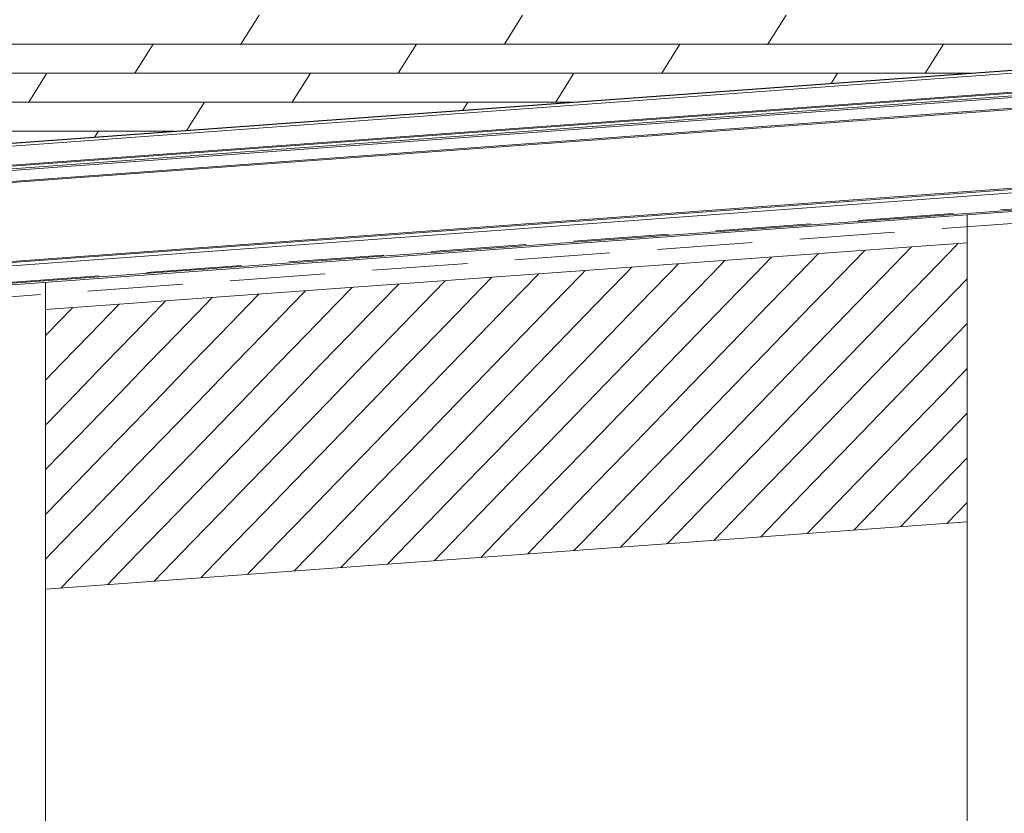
# Model space of a CAD drawing. Header units: millimetres. Extents: x -65 to 293624, y -1905 to 31061.
# Tile 121 of 256: x 59483 to 61673, y 20384 to 22150. Entities that reach past the tile are written whole.
import ezdxf

# ---------------------------------------------------------------- set-up
doc = ezdxf.new("R2010")
doc.units = ezdxf.units.MM
doc.header["$MEASUREMENT"] = 0
doc.linetypes.add('Hidden Line', pattern=[317.5, 211.666667, -105.833333])
for name, color, linetype in [('00 2D joon.AR', 7, 'Continuous'), ('1232 Välisseinad.AR', 7, 'Continuous'), ('1236 Katuslaed.AR', 7, 'Continuous'), ('1248 Vihmaveerennid.AR', 7, 'Continuous'), ('1253 Terrassipostid.AR', 7, 'Continuous'), ('1263 Katuse alusserv.AR', 7, 'Continuous'), ('1263 Katusekate - plekk.AR', 7, 'Continuous')]:
    doc.layers.add(name, color=color, linetype=linetype)

# ---------------------------------------------------------------- blocks, each defined once
blk = doc.blocks.new('Section Element_18_2', base_point=(-38239, 12361.4))
at = {"layer": '1253 Terrassipostid.AR', "color": 7, "linetype": 'Continuous', "lineweight": 13}
blk.add_line((59540.6, 16346.4), (59540.6, 21565.9), dxfattribs=at)
blk = doc.blocks.new('Section Element_19_2', base_point=(-38239, 12361.4))
at = {"layer": '1253 Terrassipostid.AR', "color": 7, "linetype": 'Continuous', "lineweight": 13}
blk.add_line((61590.6, 21715.8), (61590.6, 16346.4), dxfattribs=at)
blk = doc.blocks.new('Section Element_79_2', base_point=(-38239, 12361.4))
at = {"layer": '1232 Välisseinad.AR', "color": 7, "linetype": 'Continuous', "lineweight": 13}
blk.add_line((61590.6, 21032.4), (59540.6, 20883.1), dxfattribs=at)
blk = doc.blocks.new('*X296', base_point=(-38239, 12361.4))
at = {"layer": '1263 Katuse alusserv.AR', "color": 7, "linetype": 'Continuous', "lineweight": 13}
for p, q in [((61466.4, 21644.4), (61406.5, 21582.5)), ((61466.4, 21644.4), (61406.5, 21582.5)), ((61566.9, 21648.6), (61502.9, 21582.5)), ((61566.9, 21648.6), (61502.9, 21582.5)), ((61570.1, 21651.9), (61566.9, 21648.6)), ((61570.1, 21651.9), (61566.9, 21648.6)), ((61155.4, 21621.9), (61117.3, 21582.5)), ((61155.4, 21621.9), (61117.3, 21582.5)), ((61259.1, 21629.4), (61213.7, 21582.5)), ((61259.1, 21629.4), (61213.7, 21582.5)), ((61362.8, 21636.9), (61310.1, 21582.5)), ((61362.8, 21636.9), (61310.1, 21582.5)), ((60844.4, 21599.4), (60828, 21582.5)), ((60844.4, 21599.4), (60828, 21582.5)), ((60948.1, 21606.9), (60924.4, 21582.5)), ((60948.1, 21606.9), (60924.4, 21582.5)), ((61051.7, 21614.4), (61020.8, 21582.5)), ((61051.7, 21614.4), (61020.8, 21582.5)), ((60533.4, 21576.9), (60474.8, 21516.3)), ((60533.4, 21576.9), (60474.8, 21516.3)), ((60635.2, 21582.5), (60571.2, 21516.3)), ((60635.2, 21582.5), (60571.2, 21516.3)), ((60637, 21584.4), (60635.2, 21582.5)), ((60637, 21584.4), (60635.2, 21582.5)), ((60731.6, 21582.5), (60667.6, 21516.3)), ((60731.6, 21582.5), (60667.6, 21516.3)), ((60740.7, 21591.9), (60731.6, 21582.5)), ((60740.7, 21591.9), (60731.6, 21582.5)), ((60828, 21582.5), (60764, 21516.3)), ((60828, 21582.5), (60764, 21516.3)), ((60924.4, 21582.5), (60860.4, 21516.3)), ((60924.4, 21582.5), (60860.4, 21516.3)), ((61020.8, 21582.5), (60956.8, 21516.3)), ((61020.8, 21582.5), (60956.8, 21516.3)), ((61117.3, 21582.5), (61053.2, 21516.3)), ((61117.3, 21582.5), (61053.2, 21516.3)), ((61213.7, 21582.5), (61149.6, 21516.3)), ((61213.7, 21582.5), (61149.6, 21516.3)), ((61310.1, 21582.5), (61246.1, 21516.3)), ((61310.1, 21582.5), (61246.1, 21516.3)), ((61406.5, 21582.5), (61342.5, 21516.3)), ((61406.5, 21582.5), (61342.5, 21516.3)), ((61502.9, 21582.5), (61438.9, 21516.3)), ((61502.9, 21582.5), (61438.9, 21516.3)), ((60222.3, 21554.3), (60185.5, 21516.3)), ((60222.3, 21554.3), (60185.5, 21516.3)), ((60326, 21561.8), (60282, 21516.3)), ((60326, 21561.8), (60282, 21516.3)), ((60429.7, 21569.4), (60378.4, 21516.3)), ((60429.7, 21569.4), (60378.4, 21516.3)), ((61590.6, 21573.5), (61535.3, 21516.3)), ((61590.6, 21573.5), (61535.3, 21516.3)), ((59911.3, 21531.8), (59896.3, 21516.3)), ((59911.3, 21531.8), (59896.3, 21516.3)), ((60015, 21539.3), (59992.7, 21516.3)), ((60015, 21539.3), (59992.7, 21516.3)), ((60118.6, 21546.8), (60089.1, 21516.3)), ((60118.6, 21546.8), (60089.1, 21516.3)), ((59600.3, 21509.3), (59543.1, 21450.2)), ((59600.3, 21509.3), (59543.1, 21450.2)), ((59703.5, 21516.3), (59639.5, 21450.2)), ((59703.5, 21516.3), (59639.5, 21450.2)), ((59703.9, 21516.8), (59703.5, 21516.3)), ((59703.9, 21516.8), (59703.5, 21516.3)), ((59799.9, 21516.3), (59735.9, 21450.2)), ((59799.9, 21516.3), (59735.9, 21450.2)), ((59807.6, 21524.3), (59799.9, 21516.3)), ((59807.6, 21524.3), (59799.9, 21516.3)), ((59896.3, 21516.3), (59832.3, 21450.2)), ((59896.3, 21516.3), (59832.3, 21450.2)), ((59992.7, 21516.3), (59928.7, 21450.2)), ((59992.7, 21516.3), (59928.7, 21450.2)), ((60089.1, 21516.3), (60025.1, 21450.2)), ((60089.1, 21516.3), (60025.1, 21450.2)), ((60185.5, 21516.3), (60121.5, 21450.2)), ((60185.5, 21516.3), (60121.5, 21450.2)), ((60282, 21516.3), (60217.9, 21450.2)), ((60282, 21516.3), (60217.9, 21450.2)), ((60378.4, 21516.3), (60314.3, 21450.2)), ((60378.4, 21516.3), (60314.3, 21450.2)), ((60474.8, 21516.3), (60410.8, 21450.2)), ((60474.8, 21516.3), (60410.8, 21450.2)), ((60571.2, 21516.3), (60507.2, 21450.2)), ((60571.2, 21516.3), (60507.2, 21450.2)), ((60667.6, 21516.3), (60603.6, 21450.2)), ((60667.6, 21516.3), (60603.6, 21450.2)), ((60764, 21516.3), (60700, 21450.2)), ((60764, 21516.3), (60700, 21450.2)), ((60860.4, 21516.3), (60796.4, 21450.2)), ((60860.4, 21516.3), (60796.4, 21450.2)), ((60956.8, 21516.3), (60892.8, 21450.2)), ((60956.8, 21516.3), (60892.8, 21450.2)), ((61053.2, 21516.3), (60989.2, 21450.2)), ((61053.2, 21516.3), (60989.2, 21450.2)), ((61149.6, 21516.3), (61085.6, 21450.2)), ((61149.6, 21516.3), (61085.6, 21450.2)), ((61246.1, 21516.3), (61182, 21450.2)), ((61246.1, 21516.3), (61182, 21450.2)), ((61342.5, 21516.3), (61278.4, 21450.2)), ((61342.5, 21516.3), (61278.4, 21450.2)), ((61438.9, 21516.3), (61374.9, 21450.2)), ((61438.9, 21516.3), (61374.9, 21450.2)), ((61535.3, 21516.3), (61471.3, 21450.2)), ((61535.3, 21516.3), (61471.3, 21450.2)), ((61590.6, 21473.9), (61567.7, 21450.2)), ((61590.6, 21473.9), (61567.7, 21450.2)), ((59543.1, 21450.2), (59540.6, 21447.7)), ((59543.1, 21450.2), (59540.6, 21447.7)), ((59639.5, 21450.2), (59575.5, 21384.1)), ((59639.5, 21450.2), (59575.5, 21384.1)), ((59735.9, 21450.2), (59671.9, 21384.1)), ((59735.9, 21450.2), (59671.9, 21384.1)), ((59832.3, 21450.2), (59768.3, 21384.1)), ((59832.3, 21450.2), (59768.3, 21384.1)), ((59928.7, 21450.2), (59864.7, 21384.1)), ((59928.7, 21450.2), (59864.7, 21384.1)), ((60025.1, 21450.2), (59961.1, 21384.1)), ((60025.1, 21450.2), (59961.1, 21384.1)), ((60121.5, 21450.2), (60057.5, 21384.1)), ((60121.5, 21450.2), (60057.5, 21384.1)), ((60217.9, 21450.2), (60153.9, 21384.1)), ((60217.9, 21450.2), (60153.9, 21384.1)), ((60314.3, 21450.2), (60250.3, 21384.1)), ((60314.3, 21450.2), (60250.3, 21384.1)), ((60410.8, 21450.2), (60346.7, 21384.1)), ((60410.8, 21450.2), (60346.7, 21384.1)), ((60507.2, 21450.2), (60443.1, 21384.1)), ((60507.2, 21450.2), (60443.1, 21384.1)), ((60603.6, 21450.2), (60539.6, 21384.1)), ((60603.6, 21450.2), (60539.6, 21384.1)), ((60700, 21450.2), (60636, 21384.1)), ((60700, 21450.2), (60636, 21384.1)), ((60796.4, 21450.2), (60732.4, 21384.1)), ((60796.4, 21450.2), (60732.4, 21384.1)), ((60892.8, 21450.2), (60828.8, 21384.1)), ((60892.8, 21450.2), (60828.8, 21384.1)), ((60989.2, 21450.2), (60925.2, 21384.1)), ((60989.2, 21450.2), (60925.2, 21384.1)), ((61085.6, 21450.2), (61021.6, 21384.1)), ((61085.6, 21450.2), (61021.6, 21384.1)), ((61182, 21450.2), (61118, 21384.1)), ((61182, 21450.2), (61118, 21384.1)), ((61278.4, 21450.2), (61214.4, 21384.1)), ((61278.4, 21450.2), (61214.4, 21384.1)), ((61374.9, 21450.2), (61310.8, 21384.1)), ((61374.9, 21450.2), (61310.8, 21384.1)), ((61471.3, 21450.2), (61407.3, 21384.1)), ((61471.3, 21450.2), (61407.3, 21384.1)), ((61567.7, 21450.2), (61503.7, 21384.1)), ((61567.7, 21450.2), (61503.7, 21384.1)), ((59575.5, 21384.1), (59540.6, 21348.1)), ((59575.5, 21384.1), (59540.6, 21348.1)), ((59671.9, 21384.1), (59607.8, 21317.9)), ((59671.9, 21384.1), (59607.8, 21317.9)), ((59768.3, 21384.1), (59704.3, 21317.9)), ((59768.3, 21384.1), (59704.3, 21317.9)), ((59864.7, 21384.1), (59800.7, 21317.9)), ((59864.7, 21384.1), (59800.7, 21317.9)), ((59961.1, 21384.1), (59897.1, 21317.9)), ((59961.1, 21384.1), (59897.1, 21317.9)), ((60057.5, 21384.1), (59993.5, 21317.9)), ((60057.5, 21384.1), (59993.5, 21317.9)), ((60153.9, 21384.1), (60089.9, 21317.9)), ((60153.9, 21384.1), (60089.9, 21317.9)), ((60250.3, 21384.1), (60186.3, 21317.9)), ((60250.3, 21384.1), (60186.3, 21317.9)), ((60346.7, 21384.1), (60282.7, 21317.9)), ((60346.7, 21384.1), (60282.7, 21317.9)), ((60443.1, 21384.1), (60379.1, 21317.9)), ((60443.1, 21384.1), (60379.1, 21317.9)), ((60539.6, 21384.1), (60475.5, 21317.9)), ((60539.6, 21384.1), (60475.5, 21317.9)), ((60636, 21384.1), (60572, 21317.9)), ((60636, 21384.1), (60572, 21317.9)), ((60732.4, 21384.1), (60668.4, 21317.9)), ((60732.4, 21384.1), (60668.4, 21317.9)), ((60828.8, 21384.1), (60764.8, 21317.9)), ((60828.8, 21384.1), (60764.8, 21317.9)), ((60925.2, 21384.1), (60861.2, 21317.9)), ((60925.2, 21384.1), (60861.2, 21317.9)), ((61021.6, 21384.1), (60957.6, 21317.9)), ((61021.6, 21384.1), (60957.6, 21317.9)), ((61118, 21384.1), (61054, 21317.9)), ((61118, 21384.1), (61054, 21317.9)), ((61214.4, 21384.1), (61150.4, 21317.9)), ((61214.4, 21384.1), (61150.4, 21317.9)), ((61310.8, 21384.1), (61246.8, 21317.9)), ((61310.8, 21384.1), (61246.8, 21317.9)), ((61407.3, 21384.1), (61343.2, 21317.9)), ((61407.3, 21384.1), (61343.2, 21317.9)), ((61503.7, 21384.1), (61439.6, 21317.9)), ((61503.7, 21384.1), (61439.6, 21317.9)), ((61590.6, 21374.3), (61536.1, 21317.9)), ((61590.6, 21374.3), (61536.1, 21317.9)), ((59607.8, 21317.9), (59543.8, 21251.8)), ((59607.8, 21317.9), (59543.8, 21251.8)), ((59704.3, 21317.9), (59640.2, 21251.8)), ((59704.3, 21317.9), (59640.2, 21251.8)), ((59800.7, 21317.9), (59736.7, 21251.8)), ((59800.7, 21317.9), (59736.7, 21251.8)), ((59897.1, 21317.9), (59833.1, 21251.8)), ((59897.1, 21317.9), (59833.1, 21251.8)), ((59993.5, 21317.9), (59929.5, 21251.8)), ((59993.5, 21317.9), (59929.5, 21251.8)), ((60089.9, 21317.9), (60025.9, 21251.8)), ((60089.9, 21317.9), (60025.9, 21251.8)), ((60186.3, 21317.9), (60122.3, 21251.8)), ((60186.3, 21317.9), (60122.3, 21251.8)), ((60282.7, 21317.9), (60218.7, 21251.8)), ((60282.7, 21317.9), (60218.7, 21251.8)), ((60379.1, 21317.9), (60315.1, 21251.8)), ((60379.1, 21317.9), (60315.1, 21251.8)), ((60475.5, 21317.9), (60411.5, 21251.8)), ((60475.5, 21317.9), (60411.5, 21251.8)), ((60572, 21317.9), (60507.9, 21251.8)), ((60572, 21317.9), (60507.9, 21251.8)), ((60668.4, 21317.9), (60604.3, 21251.8)), ((60668.4, 21317.9), (60604.3, 21251.8)), ((60764.8, 21317.9), (60700.8, 21251.8)), ((60764.8, 21317.9), (60700.8, 21251.8)), ((60861.2, 21317.9), (60797.2, 21251.8)), ((60861.2, 21317.9), (60797.2, 21251.8)), ((60957.6, 21317.9), (60893.6, 21251.8)), ((60957.6, 21317.9), (60893.6, 21251.8)), ((61054, 21317.9), (60990, 21251.8)), ((61054, 21317.9), (60990, 21251.8)), ((61150.4, 21317.9), (61086.4, 21251.8)), ((61150.4, 21317.9), (61086.4, 21251.8)), ((61246.8, 21317.9), (61182.8, 21251.8)), ((61246.8, 21317.9), (61182.8, 21251.8)), ((61343.2, 21317.9), (61279.2, 21251.8)), ((61343.2, 21317.9), (61279.2, 21251.8)), ((61439.6, 21317.9), (61375.6, 21251.8)), ((61439.6, 21317.9), (61375.6, 21251.8)), ((61536.1, 21317.9), (61472, 21251.8)), ((61536.1, 21317.9), (61472, 21251.8)), ((61590.6, 21274.7), (61568.4, 21251.8)), ((61590.6, 21274.7), (61568.4, 21251.8)), ((59543.8, 21251.8), (59540.6, 21248.5)), ((59543.8, 21251.8), (59540.6, 21248.5)), ((59640.2, 21251.8), (59576.2, 21185.7)), ((59640.2, 21251.8), (59576.2, 21185.7)), ((59736.7, 21251.8), (59672.6, 21185.7)), ((59736.7, 21251.8), (59672.6, 21185.7)), ((59833.1, 21251.8), (59769, 21185.7)), ((59833.1, 21251.8), (59769, 21185.7)), ((59929.5, 21251.8), (59865.5, 21185.7)), ((59929.5, 21251.8), (59865.5, 21185.7)), ((60025.9, 21251.8), (59961.9, 21185.7)), ((60025.9, 21251.8), (59961.9, 21185.7)), ((60122.3, 21251.8), (60058.3, 21185.7)), ((60122.3, 21251.8), (60058.3, 21185.7)), ((60218.7, 21251.8), (60154.7, 21185.7)), ((60218.7, 21251.8), (60154.7, 21185.7)), ((60315.1, 21251.8), (60251.1, 21185.7)), ((60315.1, 21251.8), (60251.1, 21185.7)), ((60411.5, 21251.8), (60347.5, 21185.7)), ((60411.5, 21251.8), (60347.5, 21185.7)), ((60507.9, 21251.8), (60443.9, 21185.7)), ((60507.9, 21251.8), (60443.9, 21185.7)), ((60604.3, 21251.8), (60540.3, 21185.7)), ((60604.3, 21251.8), (60540.3, 21185.7)), ((60700.8, 21251.8), (60636.7, 21185.7)), ((60700.8, 21251.8), (60636.7, 21185.7)), ((60797.2, 21251.8), (60733.1, 21185.7)), ((60797.2, 21251.8), (60733.1, 21185.7)), ((60893.6, 21251.8), (60829.6, 21185.7)), ((60893.6, 21251.8), (60829.6, 21185.7)), ((60990, 21251.8), (60926, 21185.7)), ((60990, 21251.8), (60926, 21185.7)), ((61086.4, 21251.8), (61022.4, 21185.7)), ((61086.4, 21251.8), (61022.4, 21185.7)), ((61182.8, 21251.8), (61118.8, 21185.7)), ((61182.8, 21251.8), (61118.8, 21185.7)), ((61279.2, 21251.8), (61215.2, 21185.7)), ((61279.2, 21251.8), (61215.2, 21185.7)), ((61375.6, 21251.8), (61311.6, 21185.7)), ((61375.6, 21251.8), (61311.6, 21185.7)), ((61472, 21251.8), (61408, 21185.7)), ((61472, 21251.8), (61408, 21185.7)), ((61568.4, 21251.8), (61504.4, 21185.7)), ((61568.4, 21251.8), (61504.4, 21185.7)), ((59576.2, 21185.7), (59540.6, 21148.9)), ((59576.2, 21185.7), (59540.6, 21148.9)), ((59672.6, 21185.7), (59608.6, 21119.6)), ((59672.6, 21185.7), (59608.6, 21119.6)), ((59769, 21185.7), (59705, 21119.6)), ((59769, 21185.7), (59705, 21119.6)), ((59865.5, 21185.7), (59801.4, 21119.6)), ((59865.5, 21185.7), (59801.4, 21119.6)), ((59961.9, 21185.7), (59897.8, 21119.6)), ((59961.9, 21185.7), (59897.8, 21119.6)), ((60058.3, 21185.7), (59994.3, 21119.6)), ((60058.3, 21185.7), (59994.3, 21119.6)), ((60154.7, 21185.7), (60090.7, 21119.6)), ((60154.7, 21185.7), (60090.7, 21119.6)), ((60251.1, 21185.7), (60187.1, 21119.6)), ((60251.1, 21185.7), (60187.1, 21119.6)), ((60347.5, 21185.7), (60283.5, 21119.6)), ((60347.5, 21185.7), (60283.5, 21119.6)), ((60443.9, 21185.7), (60379.9, 21119.6)), ((60443.9, 21185.7), (60379.9, 21119.6)), ((60540.3, 21185.7), (60476.3, 21119.6)), ((60540.3, 21185.7), (60476.3, 21119.6)), ((60636.7, 21185.7), (60572.7, 21119.6)), ((60636.7, 21185.7), (60572.7, 21119.6)), ((60733.1, 21185.7), (60669.1, 21119.6)), ((60733.1, 21185.7), (60669.1, 21119.6)), ((60829.6, 21185.7), (60765.5, 21119.6)), ((60829.6, 21185.7), (60765.5, 21119.6)), ((60926, 21185.7), (60861.9, 21119.6)), ((60926, 21185.7), (60861.9, 21119.6)), ((61022.4, 21185.7), (60958.4, 21119.6)), ((61022.4, 21185.7), (60958.4, 21119.6)), ((61118.8, 21185.7), (61054.8, 21119.6)), ((61118.8, 21185.7), (61054.8, 21119.6)), ((61215.2, 21185.7), (61151.2, 21119.6)), ((61215.2, 21185.7), (61151.2, 21119.6)), ((61311.6, 21185.7), (61247.6, 21119.6)), ((61311.6, 21185.7), (61247.6, 21119.6)), ((61408, 21185.7), (61344, 21119.6)), ((61408, 21185.7), (61344, 21119.6)), ((61504.4, 21185.7), (61440.4, 21119.6)), ((61504.4, 21185.7), (61440.4, 21119.6)), ((61590.6, 21175.1), (61536.8, 21119.6)), ((61590.6, 21175.1), (61536.8, 21119.6)), ((59608.6, 21119.6), (59544.6, 21053.4)), ((59608.6, 21119.6), (59544.6, 21053.4)), ((59705, 21119.6), (59641, 21053.4)), ((59705, 21119.6), (59641, 21053.4)), ((59801.4, 21119.6), (59737.4, 21053.4)), ((59801.4, 21119.6), (59737.4, 21053.4)), ((59897.8, 21119.6), (59833.8, 21053.4)), ((59897.8, 21119.6), (59833.8, 21053.4)), ((59994.3, 21119.6), (59930.2, 21053.4)), ((59994.3, 21119.6), (59930.2, 21053.4)), ((60090.7, 21119.6), (60026.6, 21053.4)), ((60090.7, 21119.6), (60026.6, 21053.4)), ((60187.1, 21119.6), (60123.1, 21053.4)), ((60187.1, 21119.6), (60123.1, 21053.4)), ((60283.5, 21119.6), (60219.5, 21053.4)), ((60283.5, 21119.6), (60219.5, 21053.4)), ((60379.9, 21119.6), (60315.9, 21053.4)), ((60379.9, 21119.6), (60315.9, 21053.4)), ((60476.3, 21119.6), (60412.3, 21053.4)), ((60476.3, 21119.6), (60412.3, 21053.4)), ((60572.7, 21119.6), (60508.7, 21053.4)), ((60572.7, 21119.6), (60508.7, 21053.4)), ((60669.1, 21119.6), (60605.1, 21053.4)), ((60669.1, 21119.6), (60605.1, 21053.4)), ((60765.5, 21119.6), (60701.5, 21053.4)), ((60765.5, 21119.6), (60701.5, 21053.4)), ((60861.9, 21119.6), (60797.9, 21053.4)), ((60861.9, 21119.6), (60797.9, 21053.4)), ((60958.4, 21119.6), (60894.3, 21053.4)), ((60958.4, 21119.6), (60894.3, 21053.4)), ((61054.8, 21119.6), (60990.7, 21053.4)), ((61054.8, 21119.6), (60990.7, 21053.4)), ((61151.2, 21119.6), (61087.2, 21053.4)), ((61151.2, 21119.6), (61087.2, 21053.4)), ((61247.6, 21119.6), (61183.6, 21053.4)), ((61247.6, 21119.6), (61183.6, 21053.4)), ((61344, 21119.6), (61280, 21053.4)), ((61344, 21119.6), (61280, 21053.4)), ((61440.4, 21119.6), (61376.4, 21053.4)), ((61440.4, 21119.6), (61376.4, 21053.4)), ((61536.8, 21119.6), (61472.8, 21053.4)), ((61536.8, 21119.6), (61472.8, 21053.4)), ((61590.6, 21075.5), (61569.2, 21053.4)), ((61590.6, 21075.5), (61569.2, 21053.4)), ((59544.6, 21053.4), (59540.6, 21049.3)), ((59544.6, 21053.4), (59540.6, 21049.3)), ((59641, 21053.4), (59577, 20987.3)), ((59641, 21053.4), (59577, 20987.3)), ((59737.4, 21053.4), (59673.4, 20987.3)), ((59737.4, 21053.4), (59673.4, 20987.3)), ((59833.8, 21053.4), (59769.8, 20987.3)), ((59833.8, 21053.4), (59769.8, 20987.3)), ((59930.2, 21053.4), (59866.2, 20987.3)), ((59930.2, 21053.4), (59866.2, 20987.3)), ((60026.6, 21053.4), (59962.6, 20987.3)), ((60026.6, 21053.4), (59962.6, 20987.3)), ((60123.1, 21053.4), (60059, 20987.3)), ((60123.1, 21053.4), (60059, 20987.3)), ((60219.5, 21053.4), (60155.4, 20987.3)), ((60219.5, 21053.4), (60155.4, 20987.3)), ((60315.9, 21053.4), (60251.9, 20987.3)), ((60315.9, 21053.4), (60251.9, 20987.3)), ((60412.3, 21053.4), (60348.3, 20987.3)), ((60412.3, 21053.4), (60348.3, 20987.3)), ((60508.7, 21053.4), (60444.7, 20987.3)), ((60508.7, 21053.4), (60444.7, 20987.3)), ((60605.1, 21053.4), (60541.1, 20987.3)), ((60605.1, 21053.4), (60541.1, 20987.3)), ((60701.5, 21053.4), (60637.5, 20987.3)), ((60701.5, 21053.4), (60637.5, 20987.3)), ((60797.9, 21053.4), (60733.9, 20987.3)), ((60797.9, 21053.4), (60733.9, 20987.3)), ((60894.3, 21053.4), (60830.3, 20987.3)), ((60894.3, 21053.4), (60830.3, 20987.3)), ((60990.7, 21053.4), (60926.7, 20987.3)), ((60990.7, 21053.4), (60926.7, 20987.3)), ((61087.2, 21053.4), (61027.1, 20991.4)), ((61087.2, 21053.4), (61027.1, 20991.4)), ((61183.6, 21053.4), (61130.8, 20998.9)), ((61183.6, 21053.4), (61130.8, 20998.9)), ((61280, 21053.4), (61234.5, 21006.5)), ((61280, 21053.4), (61234.5, 21006.5)), ((61376.4, 21053.4), (61338.3, 21014)), ((61376.4, 21053.4), (61338.3, 21014)), ((61472.8, 21053.4), (61442, 21021.6)), ((61472.8, 21053.4), (61442, 21021.6)), ((61569.2, 21053.4), (61545.7, 21029.1)), ((61569.2, 21053.4), (61545.7, 21029.1)), ((59577, 20987.3), (59540.6, 20949.7)), ((59577, 20987.3), (59540.6, 20949.7)), ((59673.4, 20987.3), (59609.4, 20921.2)), ((59673.4, 20987.3), (59609.4, 20921.2)), ((59769.8, 20987.3), (59705.8, 20921.2)), ((59769.8, 20987.3), (59705.8, 20921.2)), ((59866.2, 20987.3), (59802.2, 20921.2)), ((59866.2, 20987.3), (59802.2, 20921.2)), ((59962.6, 20987.3), (59898.6, 20921.2)), ((59962.6, 20987.3), (59898.6, 20921.2)), ((60059, 20987.3), (59995, 20921.2)), ((60059, 20987.3), (59995, 20921.2)), ((60155.4, 20987.3), (60093.6, 20923.4)), ((60155.4, 20987.3), (60093.6, 20923.4)), ((60251.9, 20987.3), (60197.3, 20930.9)), ((60251.9, 20987.3), (60197.3, 20930.9)), ((60348.3, 20987.3), (60301, 20938.5)), ((60348.3, 20987.3), (60301, 20938.5)), ((60444.7, 20987.3), (60404.7, 20946)), ((60444.7, 20987.3), (60404.7, 20946)), ((60541.1, 20987.3), (60508.5, 20953.6)), ((60541.1, 20987.3), (60508.5, 20953.6)), ((60637.5, 20987.3), (60612.2, 20961.1)), ((60637.5, 20987.3), (60612.2, 20961.1)), ((60733.9, 20987.3), (60715.9, 20968.7)), ((60733.9, 20987.3), (60715.9, 20968.7)), ((60830.3, 20987.3), (60819.6, 20976.3)), ((60830.3, 20987.3), (60819.6, 20976.3)), ((60926.7, 20987.3), (60923.4, 20983.8)), ((60926.7, 20987.3), (60923.4, 20983.8)), ((59609.4, 20921.2), (59575, 20885.6)), ((59609.4, 20921.2), (59575, 20885.6)), ((59705.8, 20921.2), (59678.7, 20893.2)), ((59705.8, 20921.2), (59678.7, 20893.2)), ((59802.2, 20921.2), (59782.4, 20900.7)), ((59802.2, 20921.2), (59782.4, 20900.7)), ((59898.6, 20921.2), (59886.1, 20908.3)), ((59898.6, 20921.2), (59886.1, 20908.3)), ((59995, 20921.2), (59989.9, 20915.8)), ((59995, 20921.2), (59989.9, 20915.8))]:
    blk.add_line(p, q, dxfattribs=at)
blk = doc.blocks.new('*X297', base_point=(-38239, 12361.4))
at = {"layer": '1263 Katuse alusserv.AR', "color": 7, "linetype": 'Continuous', "lineweight": 13}
for p, q in [((61466.4, 21644.4), (61406.5, 21582.5)), ((61466.4, 21644.4), (61406.5, 21582.5)), ((61566.9, 21648.6), (61502.9, 21582.5)), ((61566.9, 21648.6), (61502.9, 21582.5)), ((61570.1, 21651.9), (61566.9, 21648.6)), ((61570.1, 21651.9), (61566.9, 21648.6)), ((61155.4, 21621.9), (61117.3, 21582.5)), ((61155.4, 21621.9), (61117.3, 21582.5)), ((61259.1, 21629.4), (61213.7, 21582.5)), ((61259.1, 21629.4), (61213.7, 21582.5)), ((61362.8, 21636.9), (61310.1, 21582.5)), ((61362.8, 21636.9), (61310.1, 21582.5)), ((60844.4, 21599.4), (60828, 21582.5)), ((60844.4, 21599.4), (60828, 21582.5)), ((60948.1, 21606.9), (60924.4, 21582.5)), ((60948.1, 21606.9), (60924.4, 21582.5)), ((61051.7, 21614.4), (61020.8, 21582.5)), ((61051.7, 21614.4), (61020.8, 21582.5)), ((60533.4, 21576.9), (60474.8, 21516.3)), ((60533.4, 21576.9), (60474.8, 21516.3)), ((60635.2, 21582.5), (60571.2, 21516.3)), ((60635.2, 21582.5), (60571.2, 21516.3)), ((60637, 21584.4), (60635.2, 21582.5)), ((60637, 21584.4), (60635.2, 21582.5)), ((60731.6, 21582.5), (60667.6, 21516.3)), ((60731.6, 21582.5), (60667.6, 21516.3)), ((60740.7, 21591.9), (60731.6, 21582.5)), ((60740.7, 21591.9), (60731.6, 21582.5)), ((60828, 21582.5), (60764, 21516.3)), ((60828, 21582.5), (60764, 21516.3)), ((60924.4, 21582.5), (60860.4, 21516.3)), ((60924.4, 21582.5), (60860.4, 21516.3)), ((61020.8, 21582.5), (60956.8, 21516.3)), ((61020.8, 21582.5), (60956.8, 21516.3)), ((61117.3, 21582.5), (61053.2, 21516.3)), ((61117.3, 21582.5), (61053.2, 21516.3)), ((61213.7, 21582.5), (61149.6, 21516.3)), ((61213.7, 21582.5), (61149.6, 21516.3)), ((61310.1, 21582.5), (61246.1, 21516.3)), ((61310.1, 21582.5), (61246.1, 21516.3)), ((61406.5, 21582.5), (61342.5, 21516.3)), ((61406.5, 21582.5), (61342.5, 21516.3)), ((61502.9, 21582.5), (61438.9, 21516.3)), ((61502.9, 21582.5), (61438.9, 21516.3)), ((60222.3, 21554.3), (60185.5, 21516.3)), ((60222.3, 21554.3), (60185.5, 21516.3)), ((60326, 21561.8), (60282, 21516.3)), ((60326, 21561.8), (60282, 21516.3)), ((60429.7, 21569.4), (60378.4, 21516.3)), ((60429.7, 21569.4), (60378.4, 21516.3)), ((61590.6, 21573.5), (61535.3, 21516.3)), ((61590.6, 21573.5), (61535.3, 21516.3)), ((59911.3, 21531.8), (59896.3, 21516.3)), ((59911.3, 21531.8), (59896.3, 21516.3)), ((60015, 21539.3), (59992.7, 21516.3)), ((60015, 21539.3), (59992.7, 21516.3)), ((60118.6, 21546.8), (60089.1, 21516.3)), ((60118.6, 21546.8), (60089.1, 21516.3)), ((59600.3, 21509.3), (59543.1, 21450.2)), ((59600.3, 21509.3), (59543.1, 21450.2)), ((59703.5, 21516.3), (59639.5, 21450.2)), ((59703.5, 21516.3), (59639.5, 21450.2)), ((59703.9, 21516.8), (59703.5, 21516.3)), ((59703.9, 21516.8), (59703.5, 21516.3)), ((59799.9, 21516.3), (59735.9, 21450.2)), ((59799.9, 21516.3), (59735.9, 21450.2)), ((59807.6, 21524.3), (59799.9, 21516.3)), ((59807.6, 21524.3), (59799.9, 21516.3)), ((59896.3, 21516.3), (59832.3, 21450.2)), ((59896.3, 21516.3), (59832.3, 21450.2)), ((59992.7, 21516.3), (59928.7, 21450.2)), ((59992.7, 21516.3), (59928.7, 21450.2)), ((60089.1, 21516.3), (60025.1, 21450.2)), ((60089.1, 21516.3), (60025.1, 21450.2)), ((60185.5, 21516.3), (60121.5, 21450.2)), ((60185.5, 21516.3), (60121.5, 21450.2)), ((60282, 21516.3), (60217.9, 21450.2)), ((60282, 21516.3), (60217.9, 21450.2)), ((60378.4, 21516.3), (60314.3, 21450.2)), ((60378.4, 21516.3), (60314.3, 21450.2)), ((60474.8, 21516.3), (60410.8, 21450.2)), ((60474.8, 21516.3), (60410.8, 21450.2)), ((60571.2, 21516.3), (60507.2, 21450.2)), ((60571.2, 21516.3), (60507.2, 21450.2)), ((60667.6, 21516.3), (60603.6, 21450.2)), ((60667.6, 21516.3), (60603.6, 21450.2)), ((60764, 21516.3), (60700, 21450.2)), ((60764, 21516.3), (60700, 21450.2)), ((60860.4, 21516.3), (60796.4, 21450.2)), ((60860.4, 21516.3), (60796.4, 21450.2)), ((60956.8, 21516.3), (60892.8, 21450.2)), ((60956.8, 21516.3), (60892.8, 21450.2)), ((61053.2, 21516.3), (60989.2, 21450.2)), ((61053.2, 21516.3), (60989.2, 21450.2)), ((61149.6, 21516.3), (61085.6, 21450.2)), ((61149.6, 21516.3), (61085.6, 21450.2)), ((61246.1, 21516.3), (61182, 21450.2)), ((61246.1, 21516.3), (61182, 21450.2)), ((61342.5, 21516.3), (61278.4, 21450.2)), ((61342.5, 21516.3), (61278.4, 21450.2)), ((61438.9, 21516.3), (61374.9, 21450.2)), ((61438.9, 21516.3), (61374.9, 21450.2)), ((61535.3, 21516.3), (61471.3, 21450.2)), ((61535.3, 21516.3), (61471.3, 21450.2)), ((61590.6, 21473.9), (61567.7, 21450.2)), ((61590.6, 21473.9), (61567.7, 21450.2)), ((59543.1, 21450.2), (59540.6, 21447.7)), ((59543.1, 21450.2), (59540.6, 21447.7)), ((59639.5, 21450.2), (59575.5, 21384.1)), ((59639.5, 21450.2), (59575.5, 21384.1)), ((59735.9, 21450.2), (59671.9, 21384.1)), ((59735.9, 21450.2), (59671.9, 21384.1)), ((59832.3, 21450.2), (59768.3, 21384.1)), ((59832.3, 21450.2), (59768.3, 21384.1)), ((59928.7, 21450.2), (59864.7, 21384.1)), ((59928.7, 21450.2), (59864.7, 21384.1)), ((60025.1, 21450.2), (59961.1, 21384.1)), ((60025.1, 21450.2), (59961.1, 21384.1)), ((60121.5, 21450.2), (60057.5, 21384.1)), ((60121.5, 21450.2), (60057.5, 21384.1)), ((60217.9, 21450.2), (60153.9, 21384.1)), ((60217.9, 21450.2), (60153.9, 21384.1)), ((60314.3, 21450.2), (60250.3, 21384.1)), ((60314.3, 21450.2), (60250.3, 21384.1)), ((60410.8, 21450.2), (60346.7, 21384.1)), ((60410.8, 21450.2), (60346.7, 21384.1)), ((60507.2, 21450.2), (60443.1, 21384.1)), ((60507.2, 21450.2), (60443.1, 21384.1)), ((60603.6, 21450.2), (60539.6, 21384.1)), ((60603.6, 21450.2), (60539.6, 21384.1)), ((60700, 21450.2), (60636, 21384.1)), ((60700, 21450.2), (60636, 21384.1)), ((60796.4, 21450.2), (60732.4, 21384.1)), ((60796.4, 21450.2), (60732.4, 21384.1)), ((60892.8, 21450.2), (60828.8, 21384.1)), ((60892.8, 21450.2), (60828.8, 21384.1)), ((60989.2, 21450.2), (60925.2, 21384.1)), ((60989.2, 21450.2), (60925.2, 21384.1)), ((61085.6, 21450.2), (61021.6, 21384.1)), ((61085.6, 21450.2), (61021.6, 21384.1)), ((61182, 21450.2), (61118, 21384.1)), ((61182, 21450.2), (61118, 21384.1)), ((61278.4, 21450.2), (61214.4, 21384.1)), ((61278.4, 21450.2), (61214.4, 21384.1)), ((61374.9, 21450.2), (61310.8, 21384.1)), ((61374.9, 21450.2), (61310.8, 21384.1)), ((61471.3, 21450.2), (61407.3, 21384.1)), ((61471.3, 21450.2), (61407.3, 21384.1)), ((61567.7, 21450.2), (61503.7, 21384.1)), ((61567.7, 21450.2), (61503.7, 21384.1)), ((59575.5, 21384.1), (59540.6, 21348.1)), ((59575.5, 21384.1), (59540.6, 21348.1)), ((59671.9, 21384.1), (59607.8, 21317.9)), ((59671.9, 21384.1), (59607.8, 21317.9)), ((59768.3, 21384.1), (59704.3, 21317.9)), ((59768.3, 21384.1), (59704.3, 21317.9)), ((59864.7, 21384.1), (59800.7, 21317.9)), ((59864.7, 21384.1), (59800.7, 21317.9)), ((59961.1, 21384.1), (59897.1, 21317.9)), ((59961.1, 21384.1), (59897.1, 21317.9)), ((60057.5, 21384.1), (59993.5, 21317.9)), ((60057.5, 21384.1), (59993.5, 21317.9)), ((60153.9, 21384.1), (60089.9, 21317.9)), ((60153.9, 21384.1), (60089.9, 21317.9)), ((60250.3, 21384.1), (60186.3, 21317.9)), ((60250.3, 21384.1), (60186.3, 21317.9)), ((60346.7, 21384.1), (60282.7, 21317.9)), ((60346.7, 21384.1), (60282.7, 21317.9)), ((60443.1, 21384.1), (60379.1, 21317.9)), ((60443.1, 21384.1), (60379.1, 21317.9)), ((60539.6, 21384.1), (60475.5, 21317.9)), ((60539.6, 21384.1), (60475.5, 21317.9)), ((60636, 21384.1), (60572, 21317.9)), ((60636, 21384.1), (60572, 21317.9)), ((60732.4, 21384.1), (60668.4, 21317.9)), ((60732.4, 21384.1), (60668.4, 21317.9)), ((60828.8, 21384.1), (60764.8, 21317.9)), ((60828.8, 21384.1), (60764.8, 21317.9)), ((60925.2, 21384.1), (60861.2, 21317.9)), ((60925.2, 21384.1), (60861.2, 21317.9)), ((61021.6, 21384.1), (60957.6, 21317.9)), ((61021.6, 21384.1), (60957.6, 21317.9)), ((61118, 21384.1), (61054, 21317.9)), ((61118, 21384.1), (61054, 21317.9)), ((61214.4, 21384.1), (61150.4, 21317.9)), ((61214.4, 21384.1), (61150.4, 21317.9)), ((61310.8, 21384.1), (61246.8, 21317.9)), ((61310.8, 21384.1), (61246.8, 21317.9)), ((61407.3, 21384.1), (61343.2, 21317.9)), ((61407.3, 21384.1), (61343.2, 21317.9)), ((61503.7, 21384.1), (61439.6, 21317.9)), ((61503.7, 21384.1), (61439.6, 21317.9)), ((61590.6, 21374.3), (61536.1, 21317.9)), ((61590.6, 21374.3), (61536.1, 21317.9)), ((59607.8, 21317.9), (59543.8, 21251.8)), ((59607.8, 21317.9), (59543.8, 21251.8)), ((59704.3, 21317.9), (59640.2, 21251.8)), ((59704.3, 21317.9), (59640.2, 21251.8)), ((59800.7, 21317.9), (59736.7, 21251.8)), ((59800.7, 21317.9), (59736.7, 21251.8)), ((59897.1, 21317.9), (59833.1, 21251.8)), ((59897.1, 21317.9), (59833.1, 21251.8)), ((59993.5, 21317.9), (59929.5, 21251.8)), ((59993.5, 21317.9), (59929.5, 21251.8)), ((60089.9, 21317.9), (60025.9, 21251.8)), ((60089.9, 21317.9), (60025.9, 21251.8)), ((60186.3, 21317.9), (60122.3, 21251.8)), ((60186.3, 21317.9), (60122.3, 21251.8)), ((60282.7, 21317.9), (60218.7, 21251.8)), ((60282.7, 21317.9), (60218.7, 21251.8)), ((60379.1, 21317.9), (60315.1, 21251.8)), ((60379.1, 21317.9), (60315.1, 21251.8)), ((60475.5, 21317.9), (60411.5, 21251.8)), ((60475.5, 21317.9), (60411.5, 21251.8)), ((60572, 21317.9), (60507.9, 21251.8)), ((60572, 21317.9), (60507.9, 21251.8)), ((60668.4, 21317.9), (60604.3, 21251.8)), ((60668.4, 21317.9), (60604.3, 21251.8)), ((60764.8, 21317.9), (60700.8, 21251.8)), ((60764.8, 21317.9), (60700.8, 21251.8)), ((60861.2, 21317.9), (60797.2, 21251.8)), ((60861.2, 21317.9), (60797.2, 21251.8)), ((60957.6, 21317.9), (60893.6, 21251.8)), ((60957.6, 21317.9), (60893.6, 21251.8)), ((61054, 21317.9), (60990, 21251.8)), ((61054, 21317.9), (60990, 21251.8)), ((61150.4, 21317.9), (61086.4, 21251.8)), ((61150.4, 21317.9), (61086.4, 21251.8)), ((61246.8, 21317.9), (61182.8, 21251.8)), ((61246.8, 21317.9), (61182.8, 21251.8)), ((61343.2, 21317.9), (61279.2, 21251.8)), ((61343.2, 21317.9), (61279.2, 21251.8)), ((61439.6, 21317.9), (61375.6, 21251.8)), ((61439.6, 21317.9), (61375.6, 21251.8)), ((61536.1, 21317.9), (61472, 21251.8)), ((61536.1, 21317.9), (61472, 21251.8)), ((61590.6, 21274.7), (61568.4, 21251.8)), ((61590.6, 21274.7), (61568.4, 21251.8)), ((59543.8, 21251.8), (59540.6, 21248.5)), ((59543.8, 21251.8), (59540.6, 21248.5)), ((59640.2, 21251.8), (59576.2, 21185.7)), ((59640.2, 21251.8), (59576.2, 21185.7)), ((59736.7, 21251.8), (59672.6, 21185.7)), ((59736.7, 21251.8), (59672.6, 21185.7)), ((59833.1, 21251.8), (59769, 21185.7)), ((59833.1, 21251.8), (59769, 21185.7)), ((59929.5, 21251.8), (59865.5, 21185.7)), ((59929.5, 21251.8), (59865.5, 21185.7)), ((60025.9, 21251.8), (59961.9, 21185.7)), ((60025.9, 21251.8), (59961.9, 21185.7)), ((60122.3, 21251.8), (60058.3, 21185.7)), ((60122.3, 21251.8), (60058.3, 21185.7)), ((60218.7, 21251.8), (60154.7, 21185.7)), ((60218.7, 21251.8), (60154.7, 21185.7)), ((60315.1, 21251.8), (60251.1, 21185.7)), ((60315.1, 21251.8), (60251.1, 21185.7)), ((60411.5, 21251.8), (60347.5, 21185.7)), ((60411.5, 21251.8), (60347.5, 21185.7)), ((60507.9, 21251.8), (60443.9, 21185.7)), ((60507.9, 21251.8), (60443.9, 21185.7)), ((60604.3, 21251.8), (60540.3, 21185.7)), ((60604.3, 21251.8), (60540.3, 21185.7)), ((60700.8, 21251.8), (60636.7, 21185.7)), ((60700.8, 21251.8), (60636.7, 21185.7)), ((60797.2, 21251.8), (60733.1, 21185.7)), ((60797.2, 21251.8), (60733.1, 21185.7)), ((60893.6, 21251.8), (60829.6, 21185.7)), ((60893.6, 21251.8), (60829.6, 21185.7)), ((60990, 21251.8), (60926, 21185.7)), ((60990, 21251.8), (60926, 21185.7)), ((61086.4, 21251.8), (61022.4, 21185.7)), ((61086.4, 21251.8), (61022.4, 21185.7)), ((61182.8, 21251.8), (61118.8, 21185.7)), ((61182.8, 21251.8), (61118.8, 21185.7)), ((61279.2, 21251.8), (61215.2, 21185.7)), ((61279.2, 21251.8), (61215.2, 21185.7)), ((61375.6, 21251.8), (61311.6, 21185.7)), ((61375.6, 21251.8), (61311.6, 21185.7)), ((61472, 21251.8), (61408, 21185.7)), ((61472, 21251.8), (61408, 21185.7)), ((61568.4, 21251.8), (61504.4, 21185.7)), ((61568.4, 21251.8), (61504.4, 21185.7)), ((59576.2, 21185.7), (59540.6, 21148.9)), ((59576.2, 21185.7), (59540.6, 21148.9)), ((59672.6, 21185.7), (59608.6, 21119.6)), ((59672.6, 21185.7), (59608.6, 21119.6)), ((59769, 21185.7), (59705, 21119.6)), ((59769, 21185.7), (59705, 21119.6)), ((59865.5, 21185.7), (59801.4, 21119.6)), ((59865.5, 21185.7), (59801.4, 21119.6)), ((59961.9, 21185.7), (59897.8, 21119.6)), ((59961.9, 21185.7), (59897.8, 21119.6)), ((60058.3, 21185.7), (59994.3, 21119.6)), ((60058.3, 21185.7), (59994.3, 21119.6)), ((60154.7, 21185.7), (60090.7, 21119.6)), ((60154.7, 21185.7), (60090.7, 21119.6)), ((60251.1, 21185.7), (60187.1, 21119.6)), ((60251.1, 21185.7), (60187.1, 21119.6)), ((60347.5, 21185.7), (60283.5, 21119.6)), ((60347.5, 21185.7), (60283.5, 21119.6)), ((60443.9, 21185.7), (60379.9, 21119.6)), ((60443.9, 21185.7), (60379.9, 21119.6)), ((60540.3, 21185.7), (60476.3, 21119.6)), ((60540.3, 21185.7), (60476.3, 21119.6)), ((60636.7, 21185.7), (60572.7, 21119.6)), ((60636.7, 21185.7), (60572.7, 21119.6)), ((60733.1, 21185.7), (60669.1, 21119.6)), ((60733.1, 21185.7), (60669.1, 21119.6)), ((60829.6, 21185.7), (60765.5, 21119.6)), ((60829.6, 21185.7), (60765.5, 21119.6)), ((60926, 21185.7), (60861.9, 21119.6)), ((60926, 21185.7), (60861.9, 21119.6)), ((61022.4, 21185.7), (60958.4, 21119.6)), ((61022.4, 21185.7), (60958.4, 21119.6)), ((61118.8, 21185.7), (61054.8, 21119.6)), ((61118.8, 21185.7), (61054.8, 21119.6)), ((61215.2, 21185.7), (61151.2, 21119.6)), ((61215.2, 21185.7), (61151.2, 21119.6)), ((61311.6, 21185.7), (61247.6, 21119.6)), ((61311.6, 21185.7), (61247.6, 21119.6)), ((61408, 21185.7), (61344, 21119.6)), ((61408, 21185.7), (61344, 21119.6)), ((61504.4, 21185.7), (61440.4, 21119.6)), ((61504.4, 21185.7), (61440.4, 21119.6)), ((61590.6, 21175.1), (61536.8, 21119.6)), ((61590.6, 21175.1), (61536.8, 21119.6)), ((59608.6, 21119.6), (59544.6, 21053.4)), ((59608.6, 21119.6), (59544.6, 21053.4)), ((59705, 21119.6), (59641, 21053.4)), ((59705, 21119.6), (59641, 21053.4)), ((59801.4, 21119.6), (59737.4, 21053.4)), ((59801.4, 21119.6), (59737.4, 21053.4)), ((59897.8, 21119.6), (59833.8, 21053.4)), ((59897.8, 21119.6), (59833.8, 21053.4)), ((59994.3, 21119.6), (59930.2, 21053.4)), ((59994.3, 21119.6), (59930.2, 21053.4)), ((60090.7, 21119.6), (60026.6, 21053.4)), ((60090.7, 21119.6), (60026.6, 21053.4)), ((60187.1, 21119.6), (60123.1, 21053.4)), ((60187.1, 21119.6), (60123.1, 21053.4)), ((60283.5, 21119.6), (60219.5, 21053.4)), ((60283.5, 21119.6), (60219.5, 21053.4)), ((60379.9, 21119.6), (60315.9, 21053.4)), ((60379.9, 21119.6), (60315.9, 21053.4)), ((60476.3, 21119.6), (60412.3, 21053.4)), ((60476.3, 21119.6), (60412.3, 21053.4)), ((60572.7, 21119.6), (60508.7, 21053.4)), ((60572.7, 21119.6), (60508.7, 21053.4)), ((60669.1, 21119.6), (60605.1, 21053.4)), ((60669.1, 21119.6), (60605.1, 21053.4)), ((60765.5, 21119.6), (60701.5, 21053.4)), ((60765.5, 21119.6), (60701.5, 21053.4)), ((60861.9, 21119.6), (60797.9, 21053.4)), ((60861.9, 21119.6), (60797.9, 21053.4)), ((60958.4, 21119.6), (60894.3, 21053.4)), ((60958.4, 21119.6), (60894.3, 21053.4)), ((61054.8, 21119.6), (60990.7, 21053.4)), ((61054.8, 21119.6), (60990.7, 21053.4)), ((61151.2, 21119.6), (61087.2, 21053.4)), ((61151.2, 21119.6), (61087.2, 21053.4)), ((61247.6, 21119.6), (61183.6, 21053.4)), ((61247.6, 21119.6), (61183.6, 21053.4)), ((61344, 21119.6), (61280, 21053.4)), ((61344, 21119.6), (61280, 21053.4)), ((61440.4, 21119.6), (61376.4, 21053.4)), ((61440.4, 21119.6), (61376.4, 21053.4)), ((61536.8, 21119.6), (61472.8, 21053.4)), ((61536.8, 21119.6), (61472.8, 21053.4)), ((61590.6, 21075.5), (61569.2, 21053.4)), ((61590.6, 21075.5), (61569.2, 21053.4)), ((59544.6, 21053.4), (59540.6, 21049.3)), ((59544.6, 21053.4), (59540.6, 21049.3)), ((59641, 21053.4), (59577, 20987.3)), ((59641, 21053.4), (59577, 20987.3)), ((59737.4, 21053.4), (59673.4, 20987.3)), ((59737.4, 21053.4), (59673.4, 20987.3)), ((59833.8, 21053.4), (59769.8, 20987.3)), ((59833.8, 21053.4), (59769.8, 20987.3)), ((59930.2, 21053.4), (59866.2, 20987.3)), ((59930.2, 21053.4), (59866.2, 20987.3)), ((60026.6, 21053.4), (59962.6, 20987.3)), ((60026.6, 21053.4), (59962.6, 20987.3)), ((60123.1, 21053.4), (60059, 20987.3)), ((60123.1, 21053.4), (60059, 20987.3)), ((60219.5, 21053.4), (60155.4, 20987.3)), ((60219.5, 21053.4), (60155.4, 20987.3)), ((60315.9, 21053.4), (60251.9, 20987.3)), ((60315.9, 21053.4), (60251.9, 20987.3)), ((60412.3, 21053.4), (60348.3, 20987.3)), ((60412.3, 21053.4), (60348.3, 20987.3)), ((60508.7, 21053.4), (60444.7, 20987.3)), ((60508.7, 21053.4), (60444.7, 20987.3)), ((60605.1, 21053.4), (60541.1, 20987.3)), ((60605.1, 21053.4), (60541.1, 20987.3)), ((60701.5, 21053.4), (60637.5, 20987.3)), ((60701.5, 21053.4), (60637.5, 20987.3)), ((60797.9, 21053.4), (60733.9, 20987.3)), ((60797.9, 21053.4), (60733.9, 20987.3)), ((60894.3, 21053.4), (60830.3, 20987.3)), ((60894.3, 21053.4), (60830.3, 20987.3)), ((60990.7, 21053.4), (60926.7, 20987.3)), ((60990.7, 21053.4), (60926.7, 20987.3)), ((61087.2, 21053.4), (61027.1, 20991.4)), ((61087.2, 21053.4), (61027.1, 20991.4)), ((61183.6, 21053.4), (61130.8, 20998.9)), ((61183.6, 21053.4), (61130.8, 20998.9)), ((61280, 21053.4), (61234.5, 21006.5)), ((61280, 21053.4), (61234.5, 21006.5)), ((61376.4, 21053.4), (61338.3, 21014)), ((61376.4, 21053.4), (61338.3, 21014)), ((61472.8, 21053.4), (61442, 21021.6)), ((61472.8, 21053.4), (61442, 21021.6)), ((61569.2, 21053.4), (61545.7, 21029.1)), ((61569.2, 21053.4), (61545.7, 21029.1)), ((59577, 20987.3), (59540.6, 20949.7)), ((59577, 20987.3), (59540.6, 20949.7)), ((59673.4, 20987.3), (59609.4, 20921.2)), ((59673.4, 20987.3), (59609.4, 20921.2)), ((59769.8, 20987.3), (59705.8, 20921.2)), ((59769.8, 20987.3), (59705.8, 20921.2)), ((59866.2, 20987.3), (59802.2, 20921.2)), ((59866.2, 20987.3), (59802.2, 20921.2)), ((59962.6, 20987.3), (59898.6, 20921.2)), ((59962.6, 20987.3), (59898.6, 20921.2)), ((60059, 20987.3), (59995, 20921.2)), ((60059, 20987.3), (59995, 20921.2)), ((60155.4, 20987.3), (60093.6, 20923.4)), ((60155.4, 20987.3), (60093.6, 20923.4)), ((60251.9, 20987.3), (60197.3, 20930.9)), ((60251.9, 20987.3), (60197.3, 20930.9)), ((60348.3, 20987.3), (60301, 20938.5)), ((60348.3, 20987.3), (60301, 20938.5)), ((60444.7, 20987.3), (60404.7, 20946)), ((60444.7, 20987.3), (60404.7, 20946)), ((60541.1, 20987.3), (60508.5, 20953.6)), ((60541.1, 20987.3), (60508.5, 20953.6)), ((60637.5, 20987.3), (60612.2, 20961.1)), ((60637.5, 20987.3), (60612.2, 20961.1)), ((60733.9, 20987.3), (60715.9, 20968.7)), ((60733.9, 20987.3), (60715.9, 20968.7)), ((60830.3, 20987.3), (60819.6, 20976.3)), ((60830.3, 20987.3), (60819.6, 20976.3)), ((60926.7, 20987.3), (60923.4, 20983.8)), ((60926.7, 20987.3), (60923.4, 20983.8)), ((59609.4, 20921.2), (59575, 20885.6)), ((59609.4, 20921.2), (59575, 20885.6)), ((59705.8, 20921.2), (59678.7, 20893.2)), ((59705.8, 20921.2), (59678.7, 20893.2)), ((59802.2, 20921.2), (59782.4, 20900.7)), ((59802.2, 20921.2), (59782.4, 20900.7)), ((59898.6, 20921.2), (59886.1, 20908.3)), ((59898.6, 20921.2), (59886.1, 20908.3)), ((59995, 20921.2), (59989.9, 20915.8)), ((59995, 20921.2), (59989.9, 20915.8))]:
    blk.add_line(p, q, dxfattribs=at)
blk = doc.blocks.new('Section Element_244_2', base_point=(-38239, 12361.4))
at = {"layer": '1263 Katuse alusserv.AR', "lineweight": 0}
for name in ['*X296', '*X297']:
    blk.add_blockref(name, (-38239, 12361.4), dxfattribs=at)
blk = doc.blocks.new('Section Element_247_2', base_point=(-38239, 12361.4))
at = {"layer": '1248 Vihmaveerennid.AR', "color": 7, "linetype": 'Continuous', "lineweight": 13}
for p, q in [((43896.7, 20736.8), (63099, 22140.4)), ((43896.7, 20730.9), (63099, 22134.5)), ((43896.7, 20688.6), (63114.5, 22093.3)), ((43896.7, 20686.4), (63114.8, 22091.1)), ((43896.7, 20680), (63115.4, 22084.8)), ((43896.7, 20676.8), (63100.2, 22080.4)), ((43896.7, 20652.3), (63105.3, 22056.4)), ((43896.7, 20649.8), (63108.4, 22054)), ((43896.7, 20474.4), (63171.2, 21883.3)), ((43896.7, 20471.7), (63174.2, 21880.8)), ((44135.6, 20481.9), (63115.6, 21869.2)), ((44135.6, 20443.1), (63115.6, 21830.4)), ((44135.6, 20439.9), (63115.6, 21827.3))]:
    blk.add_line(p, q, dxfattribs=at)
blk = doc.blocks.new('*X332', base_point=(-38239, 12361.4))
at = {"layer": '1263 Katusekate - plekk.AR', "color": 7, "linetype": 'Continuous', "lineweight": 13}
for p, q in [((60015.3, 22160.1), (59974.8, 22095.6)), ((60601.4, 22160.1), (60561, 22095.6)), ((61187.6, 22160.1), (61147.1, 22095.6)), ((58802.6, 22095.6), (59584.1, 22095.6)), ((58802.6, 22095.6), (59974.8, 22095.6)), ((59584.1, 22095.6), (59974.8, 22095.6)), ((59779.5, 22095.6), (59739, 22031.1)), ((59974.8, 22095.6), (60756.3, 22095.6)), ((59974.8, 22095.6), (61147.1, 22095.6)), ((60365.6, 22095.6), (60325.1, 22031.1)), ((60756.3, 22095.6), (61147.1, 22095.6)), ((60951.7, 22095.6), (60911.3, 22031.1)), ((61147.1, 22095.6), (61928.6, 22095.6)), ((61147.1, 22095.6), (62319.4, 22095.6)), ((61537.9, 22095.6), (61497.4, 22031.1)), ((58762.1, 22031.1), (59934.4, 22031.1)), ((59543.6, 22031.1), (59503.1, 21966.6)), ((59934.4, 22031.1), (61106.6, 22031.1)), ((60129.7, 22031.1), (60089.3, 21966.6)), ((60715.9, 22031.1), (60675.4, 21966.6)), ((61106.6, 22031.1), (61597.7, 22031.1)), ((61302, 22031.1), (61287.9, 22008.5)), ((59503.1, 21966.6), (58721.6, 21966.6)), ((58917, 21966.6), (59698.5, 21966.6)), ((59893.9, 21966.6), (59503.1, 21966.6)), ((59698.5, 21966.6), (59893.9, 21966.6)), ((59893.9, 21966.6), (59854.7, 21904.1)), ((60675.4, 21966.6), (59893.9, 21966.6)), ((59893.9, 21966.6), (60089.3, 21966.6)), ((60089.3, 21966.6), (60712.1, 21966.6)), ((60480, 21966.6), (60468.9, 21948.9)), ((60712.1, 21966.6), (60675.4, 21966.6)), ((58681.2, 21902.1), (59826.5, 21902.1)), ((59462.7, 21902.1), (59826.5, 21902.1)), ((59658.1, 21902.1), (59650, 21889.2))]:
    blk.add_line(p, q, dxfattribs=at)
for p in [(59974.8, 22095.6), (59974.8, 22095.6), (59974.8, 22095.6), (59974.8, 22095.6), (61147.1, 22095.6), (61147.1, 22095.6), (61147.1, 22095.6), (61147.1, 22095.6)]:
    blk.add_point(p, dxfattribs=at)
blk = doc.blocks.new('*X333', base_point=(-38239, 12361.4))
at = {"layer": '1263 Katusekate - plekk.AR', "color": 7, "linetype": 'Continuous', "lineweight": 13}
for p, q in [((61083.1, 21993.6), (61083.1, 21993)), ((60468.9, 21948.9), (60468.9, 21948.1)), ((59854.7, 21904.1), (59854.7, 21903.3))]:
    blk.add_line(p, q, dxfattribs=at)
blk = doc.blocks.new('Section Element_274_2', base_point=(-38239, 12361.4))
at = {"layer": '1263 Katusekate - plekk.AR', "color": 7, "linetype": 'Continuous', "lineweight": 13}
blk.add_line((43885.6, 20741), (63099, 22140.4), dxfattribs=at)
at = {"layer": '1263 Katusekate - plekk.AR', "lineweight": 0}
for name in ['*X332', '*X333']:
    blk.add_blockref(name, (-38239, 12361.4), dxfattribs=at)
blk = doc.blocks.new('Section Element_348_2', base_point=(-38239, 12361.4))
at = {"layer": '1236 Katuslaed.AR', "color": 7, "linetype": 'Continuous', "lineweight": 13}
blk.add_line((61590.6, 21653.4), (59540.6, 21505), dxfattribs=at)

msp = doc.modelspace()

# ---------------------------------------------------------------- linework, layer by layer
at = {"layer": '00 2D joon.AR', "color": 41, "linetype": 'Hidden Line', "lineweight": 13, "true_color": 0xffeda8, "flags": 128}
msp.add_lwpolyline([(44148.2, 20445.7), (44150.6, 20413.8), (63115.6, 21800.8), (63113.3, 21832.7)], close=True, dxfattribs=at)

# ---------------------------------------------------------------- block references
at = {"layer": '1232 Välisseinad.AR', "lineweight": 0}
msp.add_blockref('Section Element_79_2', (-38239, 12361.4), dxfattribs=at)
at = {"layer": '1236 Katuslaed.AR', "lineweight": 0}
msp.add_blockref('Section Element_348_2', (-38239, 12361.4), dxfattribs=at)
at = {"layer": '1248 Vihmaveerennid.AR', "lineweight": 0}
msp.add_blockref('Section Element_247_2', (-38239, 12361.4), dxfattribs=at)
at = {"layer": '1253 Terrassipostid.AR', "lineweight": 0}
for name in ['Section Element_19_2', 'Section Element_18_2']:
    msp.add_blockref(name, (-38239, 12361.4), dxfattribs=at)
at = {"layer": '1263 Katuse alusserv.AR', "lineweight": 0}
msp.add_blockref('Section Element_244_2', (-38239, 12361.4), dxfattribs=at)
at = {"layer": '1263 Katusekate - plekk.AR', "lineweight": 0}
msp.add_blockref('Section Element_274_2', (-38239, 12361.4), dxfattribs=at)

doc.saveas('drawing.dxf')
